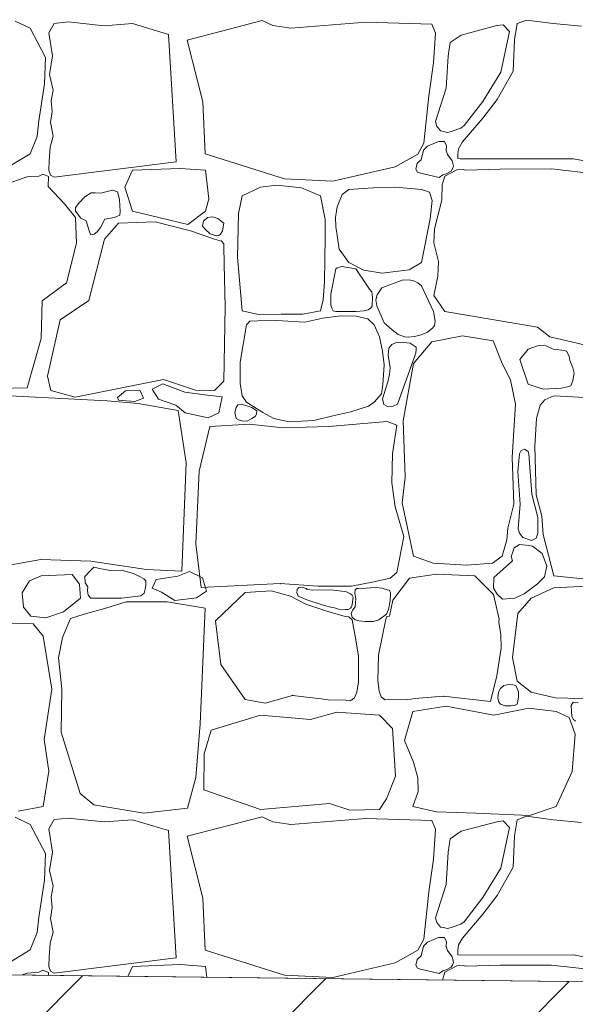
# Model space of a CAD drawing. Header units: millimetres. Extents: x 67877 to 166263, y -957 to 33454.
# Tile 19 of 98: x 76482 to 77104, y 1530 to 2632. Entities that reach past the tile are written whole.
import ezdxf

# ---------------------------------------------------------------- set-up
doc = ezdxf.new("R2010")
doc.units = ezdxf.units.MM
doc.linetypes.add('Wipeout_Contour', pattern=[1000, 0, -1000])
for name, color, linetype, lineweight in [('0_Nr_pióra__102', 9, 'Continuous', 5), ('0_Nr_pióra__93', 7, 'Continuous', 13), ('_elementy3d_Nr_pióra__102', 9, 'Continuous', 5), ('_elementy3d_Nr_pióra__2', 8, 'Continuous', 5)]:
    doc.layers.add(name, color=color, linetype=linetype, lineweight=lineweight)
doc.layers.add('_elementy3d', color=7, linetype='Continuous')

# ---------------------------------------------------------------- blocks, each defined once
blk = doc.blocks.new('*X24', base_point=(739731.4, 4226.7))
at = {"layer": '_elementy3d_Nr_pióra__102', "linetype": 'Continuous'}
for p, q in [((765311.3, -231.1), (765300.9, -235)), ((765341.5, -235), (765311.3, -231.1)), ((764755.3, -240.2), (764738.7, -232.3)), ((764772.4, -272.9), (764755.3, -240.2)), ((764782.3, -234.8), (764776.3, -245.3)), ((764797.9, -233.2), (764782.3, -234.8)), ((764838.3, -237.5), (764797.9, -233.2)), ((764870, -235), (764838.3, -237.5)), ((764910.5, -247.2), (764870, -235)), ((764931.4, -253.4), (765015.3, -231.6)), ((765015.3, -231.6), (765027.4, -237.3)), ((765027.4, -237.3), (765047.4, -240.2)), ((765047.4, -240.2), (765131.4, -233.5)), ((765131.4, -233.5), (765205.5, -235.8)), ((765205.5, -235.8), (765209.4, -245.7)), ((765278.1, -237.3), (765238.4, -248)), ((765285.5, -236.3), (765278.1, -237.3)), ((765292.5, -243.7), (765285.5, -236.3)), ((765300.9, -235), (765298.1, -253.1)), ((765373.2, -238), (765341.5, -235)), ((764776.3, -245.3), (764780.3, -271.3)), ((764919.1, -389.8), (764910.5, -247.2)), ((764949, -322.8), (764931.4, -253.4)), ((765209.4, -245.7), (765207.2, -279.1)), ((765238.4, -248), (765226.1, -256.3)), ((765282.8, -289.3), (765292.5, -243.7)), ((765298.1, -253.1), (765296.6, -288.3)), ((765226.1, -256.3), (765223.6, -271.4)), ((764771.6, -302.6), (764772.4, -272.9)), ((764780.3, -271.3), (764777, -291.9)), ((765223.6, -271.4), (765221.6, -307.4)), ((765207.2, -279.1), (765202.2, -315.8)), ((764777, -291.9), (764781, -309.4)), ((765262.7, -322.2), (765282.8, -289.3)), ((765296.6, -288.3), (765278.6, -320)), ((764765.2, -344), (764771.6, -302.6)), ((765221.6, -307.4), (765209.6, -344.8)), ((764781, -309.4), (764779.1, -321.5)), ((765202.2, -315.8), (765196.6, -368.8)), ((764779.1, -321.5), (764780.2, -333.4)), ((764951.3, -380.9), (764949, -322.8)), ((765241.7, -349.2), (765262.7, -322.2)), ((765278.6, -320), (765262.7, -340.8)), ((764780.2, -333.4), (764778, -345.8)), ((765262.7, -340.8), (765239.7, -367.5)), ((764763.2, -361.3), (764765.2, -344)), ((764778, -345.8), (764781.3, -361)), ((765209.6, -344.8), (765210.9, -350.1)), ((765210.9, -350.1), (765212.9, -352.2)), ((765212.9, -352.2), (765215.2, -355.2)), ((765228, -355.4), (765237.8, -352)), ((765237.8, -352), (765241.7, -349.2)), ((764755.3, -380.7), (764763.2, -361.3)), ((764781.3, -361), (764777.9, -373.4)), ((765215.2, -355.2), (765218, -355.7)), ((765218, -355.7), (765223.5, -356.8)), ((765223.5, -356.8), (765228, -355.4)), ((764777.9, -373.4), (764776.8, -388.5)), ((765196.6, -368.8), (765189.9, -381.2)), ((765200.7, -372.3), (765196, -376.7)), ((765207.8, -369.2), (765200.7, -372.3)), ((765213, -366.9), (765207.8, -369.2)), ((765219.6, -367), (765213, -366.9)), ((765221.7, -371.9), (765219.6, -367)), ((765221.4, -376.7), (765221.7, -371.9)), ((765239.7, -367.5), (765235.2, -375.1)), ((764727.5, -397.8), (764755.3, -380.7)), ((765040.3, -408.9), (764951.3, -380.9)), ((765189.9, -381.2), (765164.3, -395.3)), ((765196, -376.7), (765193.6, -387.5)), ((765223.1, -381.6), (765221.4, -376.7)), ((765228.3, -388.6), (765223.1, -381.6)), ((765234.7, -381.4), (765234.6, -386.2)), ((765235.2, -375.1), (765234.7, -381.4)), ((764776.8, -388.5), (764776.3, -399.2)), ((764782.3, -406.9), (764919.1, -389.8)), ((765164.3, -395.3), (765094.5, -411.5)), ((765188.9, -391.4), (765187.4, -398)), ((765193.6, -387.5), (765188.9, -391.4)), ((765229.8, -394.8), (765228.3, -388.6)), ((765228.6, -397.7), (765229.8, -394.8)), ((765234.6, -386.2), (765237.2, -386.6)), ((765237.2, -386.6), (765364, -386.4)), ((765364, -386.4), (765399.9, -393.3)), ((764752.1, -406.7), (764726.1, -415.6)), ((764765.1, -405.8), (764752.1, -406.7)), ((764769.6, -403.5), (764765.1, -405.8)), ((764775.9, -406.2), (764769.6, -403.5)), ((764775.6, -417.3), (764775.9, -406.2)), ((764776.3, -399.2), (764778, -404.8)), ((764778, -404.8), (764782.3, -406.9)), ((764870, -399.2), (764861.4, -418.2)), ((764923.3, -397.2), (764870, -399.2)), ((764951.7, -399.2), (764923.3, -397.2)), ((764955.7, -431.4), (764951.7, -399.2)), ((765187.4, -398), (765189.4, -401.2)), ((765189.4, -401.2), (765190.7, -401.6)), ((765190.7, -401.6), (765193.4, -402.9)), ((765193.4, -402.9), (765196, -403.2)), ((765196, -403.2), (765213.8, -407.2)), ((765213.8, -407.2), (765217.8, -404.3)), ((765219.9, -405.7), (765217, -415.6)), ((765217.8, -404.3), (765221.4, -403.2)), ((765233.5, -398.8), (765219.9, -405.7)), ((765221.4, -403.2), (765226.9, -400.2)), ((765226.9, -400.2), (765228.6, -397.7)), ((765240.4, -398.4), (765233.5, -398.8)), ((765243.6, -399), (765240.4, -398.4)), ((765282, -398), (765243.6, -399)), ((765339.3, -397.8), (765282, -398)), ((765410.6, -405.7), (765339.3, -397.8)), ((764793.9, -436.9), (764775.6, -417.3)), ((764861.4, -418.2), (764870, -445.2)), ((765013.4, -418.2), (764993, -427.7)), ((765031.6, -416.1), (765013.4, -418.2)), ((765059.4, -418.8), (765031.6, -416.1)), ((765094.5, -411.5), (765040.3, -408.9)), ((765080.8, -427.7), (765059.4, -418.8)), ((765139.5, -418.8), (765112.5, -420.6)), ((765164.7, -418), (765139.5, -418.8)), ((765194, -420.6), (765164.7, -418)), ((765217, -415.6), (765216.7, -432.8)), ((764816.5, -429.1), (764809.8, -435.9)), ((764823.8, -424.6), (764816.5, -429.1)), ((764828.4, -424.5), (764823.8, -424.6)), ((764834.1, -425), (764828.4, -424.5)), ((764847.5, -421.5), (764834.1, -425)), ((764853.1, -423.4), (764847.5, -421.5)), ((764855.3, -431.8), (764853.1, -423.4)), ((764993, -427.7), (764988.7, -447.8)), ((765086, -454.5), (765080.8, -427.7)), ((765105.1, -426.5), (765099.5, -440.1)), ((765112.5, -420.6), (765105.1, -426.5)), ((765202.7, -423.8), (765194, -420.6)), ((765205.8, -433.1), (765202.7, -423.8)), ((764806.3, -452), (764793.9, -436.9)), ((764809.8, -435.9), (764806.3, -441)), ((764856.2, -445.4), (764855.3, -431.8)), ((764951.7, -445.2), (764955.7, -431.4)), ((765099.5, -440.1), (765097.4, -452.1)), ((765203.4, -453.6), (765205.8, -433.1)), ((765216.7, -432.8), (765208.5, -464.9)), ((764806.3, -441), (764806.3, -445.2)), ((764806.3, -445.2), (764812.2, -452.8)), ((764807.3, -481), (764806.3, -452)), ((764849.7, -452.1), (764855.9, -449.5)), ((764855.9, -449.5), (764856.2, -445.4)), ((764870, -445.2), (764931.9, -459.9)), ((764931.9, -459.9), (764951.7, -445.2)), ((764954, -452.1), (764960, -451.4)), ((764960, -451.4), (764965.5, -453.3)), ((764988.7, -447.8), (764987.8, -496.4)), ((764812.2, -452.8), (764818.2, -455.8)), ((764818.2, -455.8), (764821.9, -468.1)), ((764834.1, -463.2), (764839.1, -453.9)), ((764854.4, -458.4), (764838.5, -476.3)), ((764839.1, -453.9), (764849.7, -452.1)), ((764895.5, -457), (764854.4, -458.4)), ((764935.1, -467.1), (764895.5, -457)), ((764948.6, -462), (764949.6, -456.1)), ((764951.7, -465.7), (764948.6, -462)), ((764949.6, -456.1), (764954, -452.1)), ((764965.5, -453.3), (764972.2, -458.4)), ((764972.2, -458.4), (764971, -467)), ((765085.8, -474.3), (765086, -454.5)), ((765097.4, -452.1), (765097.7, -462.3)), ((765097.7, -462.3), (765101.7, -487.5)), ((765194, -502.6), (765203.4, -453.6)), ((764821.9, -468.1), (764823.3, -471.4)), ((764823.3, -471.4), (764827.2, -470.9)), ((764827.2, -470.9), (764830.6, -468.2)), ((764830.6, -468.2), (764834.1, -463.2)), ((764961.9, -476.3), (764935.1, -467.1)), ((764957.2, -470.4), (764951.7, -465.7)), ((764963.9, -472.8), (764957.2, -470.4)), ((764966.9, -472.4), (764963.9, -472.8)), ((764968.5, -470.7), (764966.9, -472.4)), ((764971, -467), (764968.5, -470.7)), ((765208.5, -464.9), (765207.5, -480.5)), ((764796.2, -525.3), (764807.3, -481)), ((764838.5, -476.3), (764821.2, -545.1)), ((764969.9, -478.5), (764961.9, -476.3)), ((764972.4, -481.5), (764969.9, -478.5)), ((764972.5, -483.9), (764972.4, -481.5)), ((764972.8, -504.3), (764972.5, -483.9)), ((765085.1, -524.5), (765085.8, -474.3)), ((765207.5, -480.5), (765212.9, -501.5)), ((765101.7, -487.5), (765112.5, -502.6)), ((764973.7, -552.1), (764972.8, -504.3)), ((764987.8, -496.4), (764993, -556.6)), ((765104.7, -507), (765099.5, -508.5)), ((765120.3, -509.7), (765104.7, -507)), ((765112.5, -502.6), (765129.4, -511.2)), ((765179.9, -510.8), (765194, -502.6)), ((765212.9, -501.5), (765212.1, -517.9)), ((765097.7, -509.7), (765092.3, -538.1)), ((765099.5, -508.5), (765097.7, -509.7)), ((765130.9, -525.8), (765120.3, -509.7)), ((765129.4, -511.2), (765149.9, -514.4)), ((765149.9, -514.4), (765179.9, -510.8)), ((765212.1, -517.9), (765207.7, -539.4)), ((764768.7, -545.6), (764796.2, -525.3)), ((765083.6, -544.5), (765085.1, -524.5)), ((765135.5, -532.2), (765130.9, -525.8)), ((765172.3, -522.3), (765149.3, -530.8)), ((765179.9, -522), (765172.3, -522.3)), ((765184.7, -523.2), (765179.9, -522)), ((765189.7, -525.4), (765184.7, -523.2)), ((765193.9, -528.8), (765189.7, -525.4)), ((765207.4, -557.4), (765193.9, -528.8)), ((765092.3, -538.1), (765092.2, -550.3)), ((765138.2, -535.4), (765135.5, -532.2)), ((765139.1, -541.4), (765138.2, -535.4)), ((765144, -538.8), (765142.7, -544.3)), ((765149.3, -530.8), (765144, -538.8)), ((765207.7, -539.4), (765219.9, -557.3)), ((764767.7, -587.5), (764768.7, -545.6)), ((764821.2, -545.1), (764789, -566.7)), ((765080.8, -556.6), (765083.6, -544.5)), ((765092.2, -550.3), (765093.7, -554.5)), ((765137.2, -553.2), (765138.4, -551.2)), ((765138.4, -551.2), (765139.1, -541.4)), ((765142.7, -544.3), (765143.7, -550.9)), ((765143.7, -550.9), (765152, -570.1)), ((764972.3, -635.5), (764973.7, -552.1)), ((764993, -556.6), (765011.3, -560.6)), ((765011.3, -560.6), (765036.7, -560.3)), ((765036.7, -560.3), (765060.9, -560.2)), ((765060.9, -560.2), (765080.8, -556.6)), ((765103.5, -562.2), (765083.2, -565)), ((765093.7, -554.5), (765094.7, -556.8)), ((765094.7, -556.8), (765097.7, -557.4)), ((765097.7, -557.4), (765120.3, -557.4)), ((765120.6, -562.5), (765103.5, -562.2)), ((765120.3, -557.4), (765129.6, -556.6)), ((765129.6, -556.6), (765133.9, -555.5)), ((765133.9, -555.5), (765137.2, -553.2)), ((765209.1, -568.3), (765207.4, -557.4)), ((765219.9, -557.3), (765323.9, -575)), ((764789, -566.7), (764774.9, -629.8)), ((764997.8, -572.3), (764990.5, -614.1)), ((765001.5, -568.1), (764997.8, -572.3)), ((765010.5, -567.8), (765001.5, -568.1)), ((765031.4, -567.5), (765010.5, -567.8)), ((765063.2, -569.4), (765031.4, -567.5)), ((765083.2, -565), (765063.2, -569.4)), ((765133.8, -565.5), (765120.6, -562.5)), ((765140.9, -572.3), (765133.8, -565.5)), ((765146.8, -585.9), (765140.9, -572.3)), ((765152, -570.1), (765160.8, -577.8)), ((765206.7, -575.6), (765208.5, -573)), ((765208.5, -573), (765209.1, -568.3)), ((765160.8, -577.8), (765167.7, -583.2)), ((765167.7, -583.2), (765174.6, -585.7)), ((765186, -585.4), (765193.6, -583.6)), ((765193.6, -583.6), (765200.7, -580.5)), ((765200.7, -580.5), (765206.7, -575.6)), ((765323.9, -575), (765337.6, -585.9)), ((764752.1, -643), (764767.7, -587.5)), ((765150.2, -601.9), (765146.8, -585.9)), ((765160.4, -594.3), (765157.3, -598.6)), ((765165.7, -592.2), (765160.4, -594.3)), ((765170.4, -591.6), (765165.7, -592.2)), ((765181, -592.7), (765170.4, -591.6)), ((765174.6, -585.7), (765178.8, -586)), ((765178.8, -586), (765186, -585.4)), ((765187.8, -597.2), (765181, -592.7)), ((765205.3, -591.2), (765184.7, -615.5)), ((765239.9, -584.8), (765205.3, -591.2)), ((765274.1, -590.2), (765239.9, -584.8)), ((765284.3, -615.5), (765274.1, -590.2)), ((765331.8, -595.2), (765323.8, -595.7)), ((765333.5, -595.9), (765331.8, -595.2)), ((765337.6, -585.9), (765355.4, -590)), ((765355.4, -590), (765377.5, -595)), ((765152.1, -617.1), (765150.2, -601.9)), ((765157.3, -598.6), (765156.6, -606.3)), ((765156.6, -606.3), (765158.9, -620.3)), ((765166.9, -661.3), (765187.6, -604.2)), ((765187.6, -604.2), (765188, -600)), ((765188, -600), (765187.8, -597.2)), ((765313.2, -599.4), (765304.1, -611)), ((765323.8, -595.7), (765313.2, -599.4)), ((765341.5, -599.4), (765333.5, -595.9)), ((765354.4, -600.9), (765341.5, -599.4)), ((765356.8, -602.1), (765354.4, -600.9)), ((765359.2, -607.6), (765356.8, -602.1)), ((764990.5, -614.1), (764990.8, -637.9)), ((765150.5, -639.3), (765152.1, -617.1)), ((765184.7, -615.5), (765173.1, -679.9)), ((765293.4, -634), (765284.3, -615.5)), ((765304.1, -611), (765313.2, -638.7)), ((765360.1, -612.2), (765359.2, -607.6)), ((765363.2, -620.4), (765360.1, -612.2)), ((765157.8, -627.8), (765156.2, -636.3)), ((765158.9, -620.3), (765157.8, -627.8)), ((765364.8, -626.4), (765363.2, -620.4)), ((765363.5, -634.8), (765364.8, -626.4)), ((764774.9, -629.8), (764778.6, -645.9)), ((764805.8, -653.4), (764904.9, -633.5)), ((764904, -638.3), (764891.9, -644.5)), ((764928.7, -647.7), (764904, -638.3)), ((764904.9, -633.5), (764940.6, -645.4)), ((764961.9, -645.9), (764972.3, -635.5)), ((764990.8, -637.9), (764992.8, -651.8)), ((765148.9, -649.7), (765150.5, -639.3)), ((765156.2, -636.3), (765150.1, -655.2)), ((765299.1, -661.3), (765293.4, -634)), ((765313.2, -638.7), (765330.1, -644.4)), ((765361, -640.6), (765362, -638.7)), ((765362, -638.7), (765363.5, -634.8)), ((764626, -644.9), (764752.1, -643)), ((764778.6, -645.9), (764805.8, -653.4)), ((764853.1, -653.6), (764862.2, -646.2)), ((764862.2, -646.2), (764878.1, -645.6)), ((764878.1, -645.6), (764882.2, -654.5)), ((764891.9, -644.5), (764899, -655.7)), ((764954, -651.2), (764928.7, -647.7)), ((764940.6, -645.4), (764961.9, -645.9)), ((765140.9, -658.8), (765148.9, -649.7)), ((765330.1, -644.4), (765350.4, -643.2)), ((765350.4, -643.2), (765357.5, -641.9)), ((765357.5, -641.9), (765361, -640.6)), ((764841.5, -657.3), (764732.3, -651.9)), ((764876.4, -660.5), (764841.5, -657.3)), ((764854.5, -656.8), (764853.1, -653.6)), ((764872.5, -658.3), (764854.5, -656.8)), ((764882.2, -654.5), (764872.5, -658.3)), ((764921.2, -668.4), (764876.4, -660.5)), ((764899, -655.7), (764918.7, -662.1)), ((764970.5, -653), (764954, -651.2)), ((764966.7, -671), (764970.5, -653)), ((764992, -661.2), (764987.9, -661.8)), ((765003.7, -664.9), (764992, -661.2)), ((764992.8, -651.8), (764997.8, -658.8)), ((764997.8, -658.8), (765016.1, -670.3)), ((765134.3, -663.5), (765140.9, -658.8)), ((765150.1, -655.2), (765151.5, -661.5)), ((765161.9, -663.5), (765166.9, -661.3)), ((765295.4, -720.5), (765299.1, -661.3)), ((765332.1, -656.3), (765326.9, -662.3)), ((765342, -651.9), (765332.1, -656.3)), ((765409.3, -655.6), (765342, -651.9)), ((764918.7, -662.1), (764929, -671)), ((764930.1, -726.7), (764921.2, -668.4)), ((764929, -671), (764954.9, -676.3)), ((764954.9, -676.3), (764966.7, -671)), ((764986.2, -664.9), (764984.6, -670.4)), ((764984.6, -670.4), (764986.2, -677)), ((764987.9, -661.8), (764986.2, -664.9)), ((765009.3, -668.5), (765003.7, -664.9)), ((765007.4, -674.9), (765009, -672.2)), ((765009, -672.2), (765009.3, -668.5)), ((765016.1, -670.3), (765028.4, -677)), ((765094.3, -674.3), (765114.8, -669.8)), ((765114.8, -669.8), (765134.3, -663.5)), ((765151.5, -661.5), (765155.7, -663.8)), ((765155.7, -663.8), (765161.9, -663.5)), ((765326.9, -662.3), (765322.7, -677.1)), ((764986.2, -677), (764988.7, -678.8)), ((764988.7, -678.8), (764992.7, -679.7)), ((764992.7, -679.7), (764998.6, -680)), ((764998.6, -680), (765003.7, -677)), ((765003.7, -677), (765007.4, -674.9)), ((765028.4, -677), (765045.4, -681)), ((765045.4, -681), (765073.3, -679.4)), ((765073.3, -679.4), (765094.3, -674.3)), ((765155.3, -680.4), (765090.1, -686)), ((765166.2, -684.5), (765155.3, -680.4)), ((765173.1, -679.9), (765175.5, -743)), ((765322.7, -677.1), (765320.9, -708.3)), ((764956.5, -686.3), (764944.8, -736)), ((765001.3, -683.5), (764956.5, -686.3)), ((765038.6, -687.7), (765001.3, -683.5)), ((765090.1, -686), (765038.6, -687.7)), ((765161.2, -716.6), (765166.2, -684.5)), ((765160.7, -749.1), (765161.2, -716.6)), ((765303.6, -716.6), (765301.8, -736.7)), ((765305.5, -713), (765303.6, -716.6)), ((765309.4, -711.6), (765305.5, -713)), ((765313.2, -714.1), (765309.4, -711.6)), ((765314.2, -716.6), (765313.2, -714.1)), ((765317.4, -761.9), (765314.2, -716.6)), ((765320.9, -708.3), (765322.2, -762.6)), ((764925.4, -848.3), (764930.1, -726.7)), ((765297.4, -773), (765295.4, -720.5)), ((764944.8, -736), (764940.9, -817.4)), ((765301.8, -736.7), (765304.5, -773.2)), ((765164.5, -776.2), (765160.7, -749.1)), ((765175.5, -743), (765172.1, -771.5)), ((765172.1, -771.5), (765184.7, -831.4)), ((765324.2, -788), (765317.4, -761.9)), ((765322.2, -762.6), (765328.8, -786.4)), ((765168.7, -791.4), (765164.5, -776.2)), ((765290.7, -800), (765297.4, -773)), ((765304.5, -773.2), (765302.3, -800.8)), ((765174, -809.4), (765168.7, -791.4)), ((765324, -805.4), (765324.2, -788)), ((765328.8, -786.4), (765330.1, -806.9)), ((765289.5, -812.9), (765290.7, -800)), ((765302.3, -800.8), (765303.6, -805.4)), ((765166.2, -849.8), (765174, -809.4)), ((765284.3, -831.4), (765289.5, -812.9)), ((765303.6, -805.4), (765307.3, -810.6)), ((765307.3, -810.6), (765317.2, -813.7)), ((765317.2, -813.7), (765322.3, -811)), ((765322.3, -811), (765324, -805.4)), ((765330.1, -806.9), (765342, -853.2)), ((764940.9, -817.4), (764946.9, -866.4)), ((765297.6, -822.1), (765295.7, -827.5)), ((765303.6, -818.2), (765297.6, -822.1)), ((765311, -819.1), (765303.6, -818.2)), ((765318, -820.2), (765311, -819.1)), ((765329, -828.5), (765318, -820.2)), ((764710.7, -845.3), (764767.2, -834.9)), ((764767.2, -834.9), (764823.4, -836.9)), ((764823.4, -836.9), (764885.6, -846.3)), ((765184.7, -831.4), (765207, -839.1)), ((765273.4, -839.1), (765284.3, -831.4)), ((765295.7, -836.7), (765275, -855.1)), ((765295.7, -827.5), (765294.4, -831.7)), ((765294.4, -831.7), (765295.7, -836.7)), ((765334.4, -842.5), (765329, -828.5)), ((764823.4, -847), (764816.5, -854.2)), ((764826.9, -843.7), (764823.4, -847)), ((764834.8, -845.5), (764826.9, -843.7)), ((764845.5, -847.3), (764834.8, -845.5)), ((764857.6, -847), (764845.5, -847.3)), ((764871.3, -850.7), (764857.6, -847)), ((764885.6, -846.3), (764925.4, -848.3)), ((764920.8, -853.9), (764933.8, -848.5)), ((764933.8, -848.5), (764948.3, -855.7)), ((765207, -839.1), (765244.6, -841.4)), ((765244.6, -841.4), (765273.4, -839.1)), ((765331.6, -854.6), (765334.4, -842.5)), ((764754.8, -858.9), (764746.5, -872.3)), ((764767.7, -853.5), (764754.8, -858.9)), ((764802.3, -852), (764767.7, -853.5)), ((764810.5, -862.7), (764802.3, -852)), ((764816.5, -854.2), (764817.1, -861.3)), ((764877.2, -853.9), (764871.3, -850.7)), ((764882.8, -856.7), (764877.2, -853.9)), ((764884.9, -859), (764882.8, -856.7)), ((764884.9, -864.1), (764884.9, -859)), ((764891.9, -867.3), (764896.6, -857.6)), ((764896.6, -857.6), (764920.8, -853.9)), ((764948.3, -855.7), (764953, -870.6)), ((765140.5, -860.1), (765158.7, -855.8)), ((765158.7, -855.8), (765166.2, -849.8)), ((765161.6, -880.7), (765180.5, -856)), ((765180.5, -856), (765210.5, -851.3)), ((765210.5, -851.3), (765253.6, -853.2)), ((765253.6, -853.2), (765274.5, -874.3)), ((765275, -855.1), (765274.4, -867.3)), ((765323.6, -862.3), (765331.6, -854.6)), ((765342, -853.2), (765389.3, -858.2)), ((764811.9, -878.2), (764810.5, -862.7)), ((764817.1, -861.3), (764819.9, -865.5)), ((764819.9, -865.5), (764819.8, -869.8)), ((764819.8, -869.8), (764820.4, -874.9)), ((764883.3, -872.9), (764884.4, -868.1)), ((764884.4, -868.1), (764884.9, -864.1)), ((764902.4, -871.6), (764891.9, -867.3)), ((764953, -870.6), (764941.8, -878.1)), ((764946.9, -866.4), (765035.6, -862)), ((765025.4, -870.3), (764996.3, -871.9)), ((765047.2, -876.2), (765025.4, -870.3)), ((765035.6, -862), (765077.7, -865.1)), ((765054.6, -868.5), (765054, -872.4)), ((765056.4, -866.5), (765054.6, -868.5)), ((765060, -866.1), (765056.4, -866.5)), ((765062.5, -866.6), (765060, -866.1)), ((765064.5, -867.5), (765062.5, -866.6)), ((765065.6, -868.7), (765064.5, -867.5)), ((765072, -869.3), (765065.6, -868.7)), ((765091.9, -869.2), (765072, -869.3)), ((765077.7, -865.1), (765115.5, -865.1)), ((765104.7, -870.4), (765091.9, -869.2)), ((765109.7, -871.2), (765104.7, -870.4)), ((765115.5, -865.1), (765140.5, -860.1)), ((765119.4, -869.2), (765119.1, -872.9)), ((765121.2, -867.4), (765119.4, -869.2)), ((765123.4, -867.6), (765121.2, -867.4)), ((765131.4, -867.1), (765123.4, -867.6)), ((765142.6, -866.5), (765131.4, -867.1)), ((765149.9, -867.2), (765142.6, -866.5)), ((765155.3, -869.2), (765149.9, -867.2)), ((765157.8, -869.5), (765155.3, -869.2)), ((765159, -872.2), (765157.8, -869.5)), ((765274.4, -867.3), (765278.7, -873.9)), ((765308.9, -873.6), (765323.6, -862.3)), ((765342, -866.9), (765316.7, -878.5)), ((765379.6, -864.9), (765342, -866.9)), ((764746.5, -872.3), (764748.1, -888.4)), ((764792.7, -893.6), (764811.9, -878.2)), ((764820.4, -874.9), (764823.4, -878.3)), ((764823.4, -878.3), (764857.6, -878.3)), ((764857.6, -878.3), (764879.3, -875.6)), ((764879.3, -875.6), (764883.3, -872.9)), ((764917.6, -881), (764902.4, -871.6)), ((764941.8, -878.1), (764917.6, -881)), ((764996.3, -871.9), (764963, -903.6)), ((765064.4, -885), (765047.2, -876.2)), ((765054, -872.4), (765055.6, -876.2)), ((765055.6, -876.2), (765066.4, -880.7)), ((765066.4, -880.7), (765081.4, -885.6)), ((765114.3, -873.4), (765109.7, -871.2)), ((765116.1, -875), (765114.3, -873.4)), ((765117.2, -877.2), (765116.1, -875)), ((765116.7, -882.4), (765117, -879.8)), ((765117, -879.8), (765117.2, -877.2)), ((765119.1, -872.9), (765120.3, -879)), ((765120.3, -879), (765119.6, -888)), ((765157, -891.1), (765158.6, -881.2)), ((765157.8, -898.5), (765161.6, -880.7)), ((765158.6, -881.2), (765159, -872.2)), ((765274.5, -874.3), (765280.9, -901.7)), ((765278.7, -873.9), (765284.6, -879.6)), ((765284.6, -879.6), (765298.4, -878.5)), ((765298.4, -878.5), (765308.9, -873.6)), ((765316.7, -878.5), (765301.6, -895.6)), ((764748.1, -888.4), (764756, -898.6)), ((764840, -889.4), (764816, -896.3)), ((764862.8, -882.5), (764840, -889.4)), ((764885.8, -882.5), (764862.8, -882.5)), ((764908.8, -882.5), (764885.8, -882.5)), ((764951.4, -889.5), (764908.8, -882.5)), ((764945.8, -1019.1), (764951.4, -889.5)), ((765084.4, -891.9), (765064.4, -885)), ((765081.4, -885.6), (765090.5, -888)), ((765095.4, -895.2), (765084.4, -891.9)), ((765090.5, -888), (765096.2, -889)), ((765096.2, -889), (765100.8, -890.5)), ((765100.8, -890.5), (765108.3, -891.2)), ((765108.3, -891.2), (765111.7, -890.9)), ((765111.7, -890.9), (765114.3, -889.6)), ((765114.3, -889.6), (765115.5, -888)), ((765116.8, -891.4), (765115.2, -895.4)), ((765115.5, -888), (765116.1, -885.8)), ((765116.1, -885.8), (765116.7, -882.4)), ((765119.6, -888), (765116.8, -891.4)), ((765154.6, -896.1), (765157, -891.1)), ((764756, -898.6), (764773.1, -900.3)), ((764773.1, -900.3), (764792.7, -893.6)), ((764800.6, -901), (764791.5, -922.5)), ((764816, -896.3), (764800.6, -901)), ((764963, -903.6), (764968.9, -952.7)), ((765107.2, -898.4), (765095.4, -895.2)), ((765112.3, -899.4), (765107.2, -898.4)), ((765116.3, -902.6), (765112.3, -899.4)), ((765115.2, -895.4), (765116, -899.6)), ((765116, -899.6), (765119.4, -902.6)), ((765119.4, -921), (765116.3, -902.6)), ((765119.4, -902.6), (765123.8, -903.9)), ((765123.8, -903.9), (765130.8, -904.6)), ((765140.1, -904.5), (765146.2, -902.6)), ((765146.2, -902.6), (765154.6, -896.1)), ((765150.1, -920), (765153.7, -901.7)), ((765153.7, -901.7), (765154.8, -898.8)), ((765154.8, -898.8), (765157.8, -898.5)), ((765280.9, -901.7), (765280.4, -905.4)), ((765301.6, -895.6), (765295.7, -944.9)), ((764758.8, -907.2), (764727.8, -906.7)), ((764770.1, -921), (764758.8, -907.2)), ((765130.8, -904.6), (765140.1, -904.5)), ((765280.4, -905.4), (765282.8, -919.5)), ((764779.8, -980.1), (764770.1, -921)), ((764791.5, -922.5), (764787, -945.1)), ((765123.4, -943.1), (765119.4, -921)), ((765145.6, -942), (765150.1, -920)), ((765282.8, -919.5), (765283, -934.4)), ((765283, -934.4), (765278.4, -965.3)), ((764787, -945.1), (764790.9, -979.9)), ((765123.4, -972), (765123.4, -943.1)), ((765144.8, -970.8), (765145.6, -942)), ((765295.7, -944.9), (765300.9, -971.4)), ((764968.9, -952.7), (764996.3, -991.9)), ((765278.4, -965.3), (765271.3, -994.2)), ((764771.1, -1036.5), (764779.8, -980.1)), ((764790.9, -979.9), (764790, -1028.3)), ((765121.3, -983.6), (765123.4, -972)), ((765146.5, -982.5), (765144.8, -970.8)), ((765282.3, -979.6), (765280, -983.7)), ((765286.2, -976), (765282.3, -979.6)), ((765292.9, -974.5), (765286.2, -976)), ((765299.5, -976), (765292.9, -974.5)), ((765300.9, -979.6), (765299.5, -976)), ((765300.9, -971.4), (765316.7, -983.5)), ((765302.4, -983.4), (765300.9, -979.6)), ((764996.3, -991.9), (765018.5, -996.1)), ((765018.5, -996.1), (765049.4, -987.3)), ((765049.4, -987.3), (765081.3, -990.9)), ((765081.3, -990.9), (765089.3, -992.3)), ((765114.3, -993.3), (765116.3, -991.9)), ((765116.3, -991.9), (765118.8, -989.9)), ((765118.8, -989.9), (765121.3, -983.6)), ((765148.8, -988.9), (765146.5, -982.5)), ((765151.3, -990.9), (765148.8, -988.9)), ((765153.3, -992.3), (765151.3, -990.9)), ((765158.4, -991.9), (765153.3, -992.3)), ((765178.3, -992.1), (765158.4, -991.9)), ((765186.3, -990.8), (765178.3, -992.1)), ((765218.3, -988.2), (765186.3, -990.8)), ((765271.3, -994.2), (765218.3, -988.2)), ((765280, -983.7), (765279.5, -990)), ((765279.5, -990), (765280.4, -994.9)), ((765301.8, -993.8), (765302.6, -988.7)), ((765302.6, -988.7), (765302.4, -983.4)), ((765316.7, -983.5), (765343.7, -990)), ((765343.7, -990), (765385.6, -991.2)), ((765089.3, -992.3), (765109.2, -992.7)), ((765109.2, -992.7), (765114.3, -993.3)), ((765184, -1005.1), (765221.4, -999.1)), ((765221.4, -999.1), (765274.9, -1009.5)), ((765274.9, -1009.5), (765314.2, -1001.4)), ((765280.4, -994.9), (765282.3, -997.1)), ((765282.3, -997.1), (765287.6, -999)), ((765287.6, -999), (765293.9, -999)), ((765293.9, -999), (765297.9, -998.6)), ((765297.9, -998.6), (765300.9, -997.1)), ((765300.9, -997.1), (765301.8, -993.8)), ((765314.2, -1001.4), (765344.7, -1005.1)), ((765363.8, -994.9), (765361.5, -998.4)), ((765361.5, -998.4), (765361.8, -1005)), ((765369.2, -995.3), (765363.8, -994.9)), ((765013.5, -1009.5), (764958, -1026.1)), ((765069.5, -1014.2), (765013.5, -1009.5)), ((765099, -1006.1), (765069.5, -1014.2)), ((765146.6, -1009.5), (765099, -1006.1)), ((765161.4, -1024.4), (765146.6, -1009.5)), ((765174.8, -1037.8), (765184, -1005.1)), ((765344.7, -1005.1), (765359.3, -1011.8)), ((765359.3, -1011.8), (765365.8, -1030.8)), ((765361.8, -1005), (765362.3, -1010.3)), ((765362.3, -1010.3), (765363.8, -1014)), ((765363.8, -1014), (765366.5, -1015.9)), ((764941.1, -1079.3), (764945.8, -1019.1)), ((765164.6, -1077.6), (765161.4, -1024.4)), ((764790, -1028.3), (764811.5, -1097)), ((764958, -1026.1), (764950.5, -1052.6)), ((765365.8, -1030.8), (765362.5, -1072.4)), ((764776.3, -1071.9), (764771.1, -1036.5)), ((765184.7, -1061.8), (765174.8, -1037.8)), ((764950.5, -1052.6), (764950, -1092.9)), ((765189.9, -1079.4), (765184.7, -1061.8)), ((764770.1, -1111.8), (764776.3, -1071.9)), ((764931.7, -1113.4), (764941.1, -1079.3)), ((765154.5, -1103.1), (765164.6, -1077.6)), ((765190.1, -1094.7), (765189.9, -1079.4)), ((765362.5, -1072.4), (765344.7, -1111.8)), ((764811.5, -1097), (764826.9, -1109.8)), ((764950, -1092.9), (765013.5, -1115)), ((765184, -1111.8), (765190.1, -1094.7)), ((764741.9, -1116.8), (764770.1, -1111.8)), ((764826.9, -1109.8), (764882.8, -1119.2)), ((764882.8, -1119.2), (764931.7, -1113.4)), ((765013.5, -1115), (765090.6, -1108.3)), ((765090.6, -1108.3), (765113.6, -1115.8)), ((765146.6, -1115), (765154.5, -1103.1)), ((765210.5, -1117.5), (765184, -1111.8)), ((765344.7, -1111.8), (765314.7, -1121.7)), ((764755.3, -1131.6), (764738.7, -1123.7)), ((764931.4, -1144.8), (765015.3, -1123)), ((765015.3, -1123), (765027.4, -1128.7)), ((765113.6, -1115.8), (765146.6, -1115)), ((765254.8, -1119.2), (765210.5, -1117.5)), ((765314.7, -1121.7), (765254.8, -1119.2)), ((765311.3, -1122.5), (765300.9, -1126.4)), ((765341.5, -1126.4), (765311.3, -1122.5)), ((764772.4, -1164.3), (764755.3, -1131.6)), ((764782.3, -1126.2), (764776.3, -1136.7)), ((764797.9, -1124.6), (764782.3, -1126.2)), ((764838.3, -1128.9), (764797.9, -1124.6)), ((764870, -1126.4), (764838.3, -1128.9)), ((764910.5, -1138.6), (764870, -1126.4)), ((765027.4, -1128.7), (765047.4, -1131.6)), ((765047.4, -1131.6), (765131.4, -1124.9)), ((765131.4, -1124.9), (765205.5, -1127.2)), ((765205.5, -1127.2), (765209.4, -1137.1)), ((765278.1, -1128.7), (765238.4, -1139.4)), ((765285.5, -1127.7), (765278.1, -1128.7)), ((765282.8, -1180.7), (765292.5, -1135.1)), ((765292.5, -1135.1), (765285.5, -1127.7)), ((765300.9, -1126.4), (765298.1, -1144.5)), ((765373.2, -1129.4), (765341.5, -1126.4)), ((764776.3, -1136.7), (764780.3, -1162.7)), ((764919.1, -1281.2), (764910.5, -1138.6)), ((764949, -1214.2), (764931.4, -1144.8)), ((765209.4, -1137.1), (765207.2, -1170.5)), ((765238.4, -1139.4), (765226.1, -1147.7)), ((765298.1, -1144.5), (765296.6, -1179.7)), ((765226.1, -1147.7), (765223.6, -1162.8)), ((764771.6, -1194), (764772.4, -1164.3)), ((764780.3, -1162.7), (764777, -1183.2)), ((765223.6, -1162.8), (765221.6, -1198.8)), ((765207.2, -1170.5), (765202.2, -1207.2)), ((764777, -1183.2), (764781, -1200.8)), ((765262.7, -1213.6), (765282.8, -1180.7)), ((765296.6, -1179.7), (765278.6, -1211.4)), ((764765.2, -1235.4), (764771.6, -1194)), ((764781, -1200.8), (764779.1, -1212.9)), ((765221.6, -1198.8), (765209.6, -1236.2)), ((765202.2, -1207.2), (765196.6, -1260.2)), ((765278.6, -1211.4), (765262.7, -1232.2)), ((764779.1, -1212.9), (764780.2, -1224.8)), ((764951.3, -1272.3), (764949, -1214.2)), ((765241.7, -1240.6), (765262.7, -1213.6)), ((764780.2, -1224.8), (764778, -1237.2)), ((765262.7, -1232.2), (765239.7, -1258.9)), ((764763.2, -1252.7), (764765.2, -1235.4)), ((764778, -1237.2), (764781.3, -1252.4)), ((765209.6, -1236.2), (765210.9, -1241.5)), ((765210.9, -1241.5), (765212.9, -1243.6)), ((765212.9, -1243.6), (765215.2, -1246.6)), ((765228, -1246.8), (765237.8, -1243.4)), ((765237.8, -1243.4), (765241.7, -1240.6)), ((764755.3, -1272.1), (764763.2, -1252.7)), ((764781.3, -1252.4), (764777.9, -1264.8)), ((765215.2, -1246.6), (765218, -1247.1)), ((765218, -1247.1), (765223.5, -1248.2)), ((765223.5, -1248.2), (765228, -1246.8)), ((764777.9, -1264.8), (764776.8, -1279.9)), ((765196.6, -1260.2), (765189.9, -1272.6)), ((765200.7, -1263.7), (765196, -1268.1)), ((765207.8, -1260.6), (765200.7, -1263.7)), ((765213, -1258.3), (765207.8, -1260.6)), ((765219.6, -1258.4), (765213, -1258.3)), ((765221.7, -1263.3), (765219.6, -1258.4)), ((765221.4, -1268.1), (765221.7, -1263.3)), ((765235.2, -1266.5), (765234.7, -1272.8)), ((765239.7, -1258.9), (765235.2, -1266.5)), ((764727.5, -1289.2), (764755.3, -1272.1)), ((765040.3, -1300.3), (764951.3, -1272.3)), ((765189.9, -1272.6), (765164.3, -1286.7)), ((765196, -1268.1), (765193.6, -1278.9)), ((765223.1, -1273), (765221.4, -1268.1)), ((765228.3, -1280), (765223.1, -1273)), ((765234.7, -1272.8), (765234.6, -1277.6)), ((765234.6, -1277.6), (765237.2, -1278)), ((765237.2, -1278), (765364, -1277.8)), ((765364, -1277.8), (765399.9, -1284.7)), ((764776.8, -1279.9), (764776.3, -1290.6)), ((764782.3, -1298.3), (764919.1, -1281.2)), ((764923.3, -1288.5), (764870, -1290.6)), ((764951.7, -1290.6), (764923.3, -1288.5)), ((765164.3, -1286.7), (765094.5, -1302.9)), ((765188.9, -1282.8), (765187.4, -1289.4)), ((765187.4, -1289.4), (765189.4, -1292.6)), ((765193.6, -1278.9), (765188.9, -1282.8)), ((765226.9, -1291.6), (765228.6, -1289.1)), ((765229.8, -1286.2), (765228.3, -1280)), ((765228.6, -1289.1), (765229.8, -1286.2)), ((765240.4, -1289.8), (765233.5, -1290.2)), ((765243.6, -1290.4), (765240.4, -1289.8)), ((765282, -1289.4), (765243.6, -1290.4)), ((765339.3, -1289.2), (765282, -1289.4)), ((765410.6, -1297.1), (765339.3, -1289.2)), ((764752.1, -1298.1), (764745.3, -1300.4)), ((764765.1, -1297.2), (764752.1, -1298.1)), ((764769.6, -1294.9), (764765.1, -1297.2)), ((764775.9, -1297.6), (764769.6, -1294.9)), ((764775.8, -1300.7), (764775.9, -1297.6)), ((764776.3, -1290.6), (764778, -1296.1)), ((764778, -1296.1), (764782.3, -1298.3)), ((764870, -1290.6), (764864.9, -1301.8)), ((764953.2, -1302.8), (764951.7, -1290.6)), ((765094.5, -1302.9), (765040.3, -1300.3)), ((765189.4, -1292.6), (765190.7, -1293)), ((765190.7, -1293), (765193.4, -1294.3)), ((765193.4, -1294.3), (765196, -1294.6)), ((765196, -1294.6), (765213.8, -1298.5)), ((765213.8, -1298.5), (765217.8, -1295.7)), ((765219.9, -1297.1), (765217.3, -1306)), ((765217.8, -1295.7), (765221.4, -1294.6)), ((765233.5, -1290.2), (765219.9, -1297.1)), ((765221.4, -1294.6), (765226.9, -1291.6))]:
    blk.add_line(p, q, dxfattribs=at)
for p in [(765221.4, -376.7), (764969.9, -478.5), (765035.6, -862), (765049.4, -987.3), (765116.3, -991.9), (765116.3, -991.9), (765151.3, -990.9), (765151.3, -990.9), (765218.3, -988.2), (765221.4, -1268.1)]:
    blk.add_point(p, dxfattribs=at)
blk = doc.blocks.new('Wypełnienie_1_4', base_point=(739731.4, 4226.7))
at = {"linetype": 'Wipeout_Contour', "ltscale": 9150146.435801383}
blk.add_wipeout([(758167.3, -352), (758167.3, -1152), (758988.1, -1166.2), (762468.4, -1273.4), (765892.2, -1314), (765892.2, 1498), (764522.2, 1498), (764522.2, 898), (763422.3, 898), (763422.3, 208.1), (762337.2, 208.1), (762337.2, -352)], dxfattribs=at).dxf.layer = '_elementy3d'
at = {"layer": '_elementy3d_Nr_pióra__2', "linetype": 'Continuous', "flags": 128}
blk.add_lwpolyline([(758167.3, -352), (758167.3, -1152), (758988.1, -1166.2), (762468.4, -1273.4), (765892.2, -1314), (765892.2, 1498), (764522.2, 1498), (764522.2, 898), (763422.3, 898), (763422.3, 208.1), (762337.2, 208.1), (762337.2, -352)], close=True, dxfattribs=at)
at = {"layer": '_elementy3d_Nr_pióra__102', "linetype": 'Continuous'}
blk.add_blockref('*X24', (739731.4, 4226.7), dxfattribs=at)

msp = doc.modelspace()

# ---------------------------------------------------------------- block references
at = {"layer": '_elementy3d_Nr_pióra__102', "linetype": 'Continuous'}
msp.add_blockref('Wypełnienie_1_4', (51469.328, 7089.581), dxfattribs=at)

# ---------------------------------------------------------------- next in the draw order: wipeouts: each hides what was drawn before it
at = {"linetype": 'Wipeout_Contour', "ltscale": 5329886.778289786}
msp.add_wipeout([(77630.187, 1548.949), (76306.133, 1564.644), (73058.618, 1656.585), (70604.471, 1698.441), (68405.984, 1710.897), (68405.984, 716.011), (77630.186, 716.011)], dxfattribs=at)

# ---------------------------------------------------------------- next in the draw order: hatches: boundary and pattern name
at = {"layer": '0_Nr_pióra__102', "linetype": 'Continuous'}
h = msp.add_hatch(dxfattribs=at)
h.set_pattern_fill('Grunt_0004', color=256, style=0, pattern_type=2)
h.set_pattern_definition([(45, (51469.3, 7089.6), (-413.657, 413.657), []), (45, (51331.4, 7227.5), (-827.315, 827.315), []), (45, (51193.6, 7365.4), (-827.315, 827.315), []), (135, (51055.67, 7503.24), (137.8858, 137.8858), [585, -585])])
h.paths.add_polyline_path([(77630.187, 1548.949), (76306.133, 1564.644), (73058.618, 1656.585), (70604.471, 1698.441), (68405.984, 1710.897), (68405.984, 716.011), (77630.186, 716.011)])

# ---------------------------------------------------------------- next in the draw order: linework, layer by layer
at = {"layer": '0_Nr_pióra__93', "linetype": 'Continuous', "flags": 128}
msp.add_lwpolyline([(69905.253, 1710.897), (73058.618, 1656.585), (76306.133, 1564.644), (77630.187, 1548.949)], dxfattribs=at)

doc.saveas('drawing.dxf')
